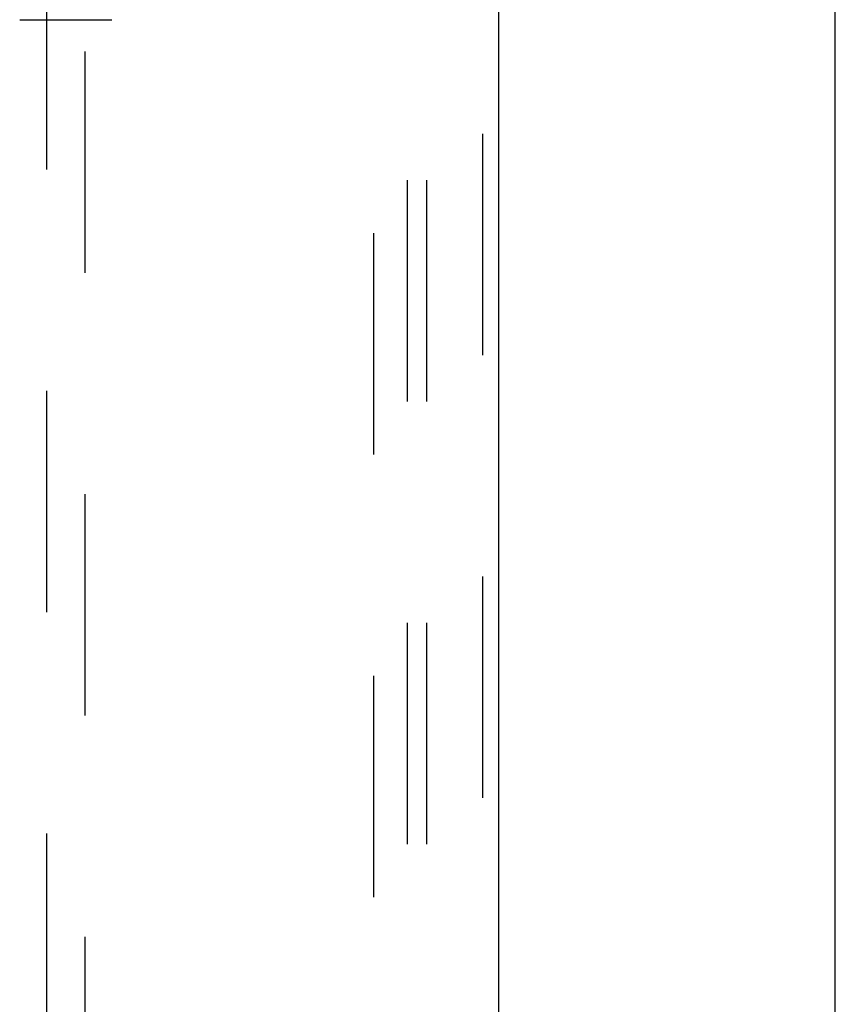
# Model space of a CAD drawing. Header units: inches. Extents: x 0 to 262, y 0 to 169.
# Tile 65 of 83: x 114.45 to 119.75, y 75.16 to 81.56. Entities that reach past the tile are written whole.
import ezdxf

# ---------------------------------------------------------------- set-up
doc = ezdxf.new("R2010")
doc.units = ezdxf.units.IN
doc.header["$LTSCALE"] = 14.384615
doc.header["$MEASUREMENT"] = 0
doc.linetypes.add('HIDDEN', pattern=[0.2, 0.1, -0.1])
doc.layers.get('0').update_dxf_attribs({"linetype": 'CONTINUOUS'})
for name, color, linetype in [('DEFAULT_2', 8, 'HIDDEN'), ('MAIN_RH_DOOR_ASSEMBLY', 7, 'CONTINUOUS'), ('SUBPANEL', 7, 'CONTINUOUS')]:
    doc.layers.add(name, color=color, linetype=linetype)

msp = doc.modelspace()

# ---------------------------------------------------------------- linework, layer by layer
at = {"color": 7, "linetype": 'Continuous'}
msp.add_line((119.7524, 49.1779), (119.7524, 120.9699), dxfattribs=at)
at = {"layer": 'DEFAULT_2', "color": 8, "linetype": 'HIDDEN'}
msp.add_line((116.7524, 117.5739), (116.7524, 56.5739), dxfattribs=at)
at = {"layer": 'MAIN_RH_DOOR_ASSEMBLY', "color": 8, "linetype": 'HIDDEN'}
for p, q in [((117.4609, 118.2199), (117.4609, 55.9279)), ((114.6274, 84.9032), (114.6274, 56.9014)), ((114.8774, 56.9014), (114.8774, 84.9032))]:
    msp.add_line(p, q, dxfattribs=at)
at = {"layer": 'MAIN_RH_DOOR_ASSEMBLY', "color": 3, "linetype": 'Continuous'}
msp.add_line((117.5649, 118.2199), (117.5649, 55.9279), dxfattribs=at)
at = {"layer": 'MAIN_RH_DOOR_ASSEMBLY', "color": 7, "linetype": 'Continuous'}
msp.add_line((114.4526, 81.5621), (115.0521, 81.5621), dxfattribs=at)
at = {"layer": 'SUBPANEL', "color": 8, "linetype": 'HIDDEN'}
for p, q in [((116.9711, 115.0426), (116.9711, 59.1051)), ((117.0961, 115.0426), (117.0961, 59.1051))]:
    msp.add_line(p, q, dxfattribs=at)

doc.saveas('drawing.dxf')
